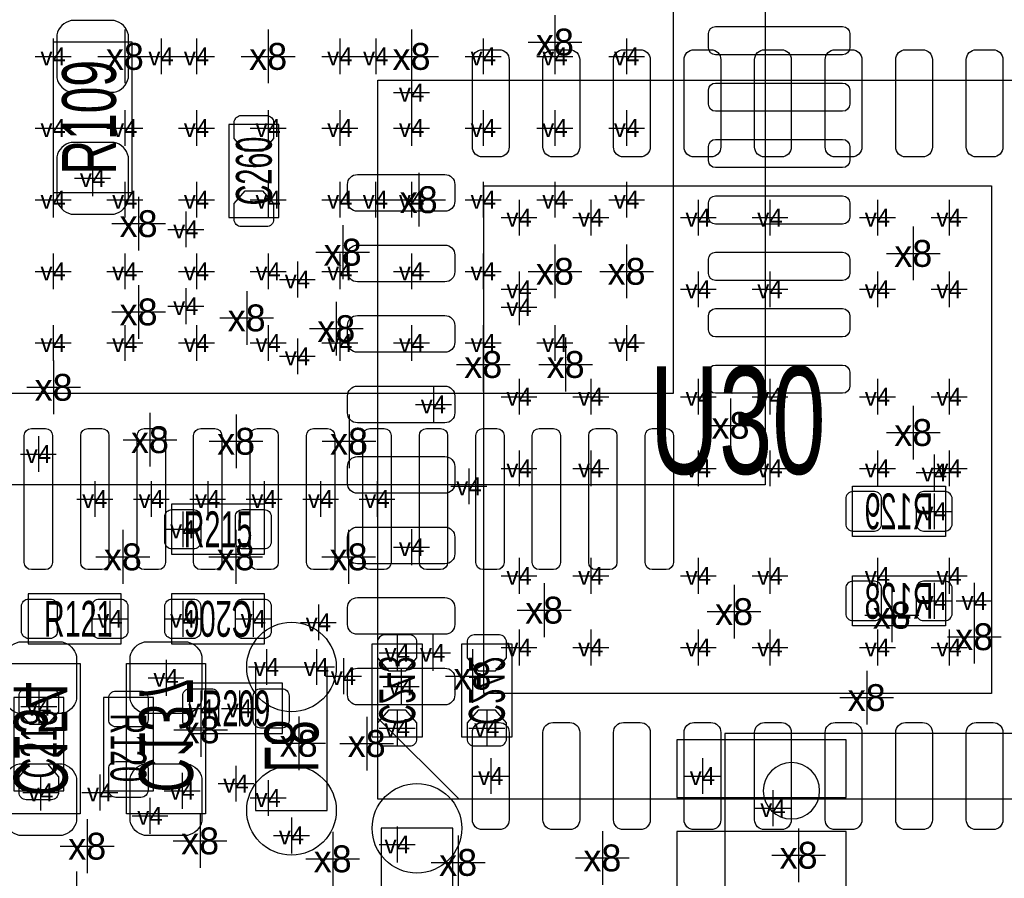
# Model space of a CAD drawing. Extents: x -84 to 336, y -47 to 250.
# Tile 28 of 40: x -3.34 to 3.64, y 28.18 to 34.27. Entities that reach past the tile are written whole.
import ezdxf
from ezdxf.enums import TextEntityAlignment as Align

# ---------------------------------------------------------------- set-up
doc = ezdxf.new("R2010")
doc.units = 0
for name, color, linetype in [('MA_NCLEGEND-1-2', 7, 'CONTINUOUS'), ('MA_NCLEGEND-14-15', 7, 'CONTINUOUS'), ('MA_NCLEGEND-15-16', 7, 'CONTINUOUS'), ('MA_NCLEGEND-2-3', 7, 'CONTINUOUS'), ('MA_NCLEGEND-3-14', 7, 'CONTINUOUS'), ('PG_ASSEMBLY_BOTTOM', 7, 'CONTINUOUS'), ('PG_ASSEMBLY_TOP', 7, 'CONTINUOUS'), ('PIN_BOTTOM', 7, 'CONTINUOUS'), ('PIN_TOP', 7, 'CONTINUOUS'), ('RD_ASSEMBLY_BOTTOM', 7, 'CONTINUOUS'), ('RD_ASSEMBLY_TOP', 7, 'CONTINUOUS')]:
    doc.layers.add(name, color=color, linetype=linetype)

# ---------------------------------------------------------------- blocks, each defined once
blk = doc.blocks.new('FIGURE_CROSS')
for points in [[(0, 0.5), (0, -0.5)], [(-0.5, 0), (0.5, 0)]]:
    blk.add_lwpolyline(points)

msp = doc.modelspace()

# ---------------------------------------------------------------- linework, layer by layer
at = {"layer": 'PG_ASSEMBLY_BOTTOM'}
for points in [[(1.944116, 38.471348), (1.944116, 30.971236), (-5.555996, 30.971236), (-5.555996, 38.471348)], [(-2.91084, 29.705554), (-2.91084, 28.638754), (-3.46964, 28.638754), (-3.46964, 29.705554)], [(-2.58064, 28.638754), (-2.58064, 29.705554), (-2.02184, 29.705554), (-2.02184, 28.638754)]]:
    msp.add_lwpolyline(points, close=True, dxfattribs=at)
for points in [[(2.56286, 30.962092), (3.22326, 30.962092), (3.22326, 30.606492), (2.56286, 30.606492), (2.56286, 30.962092)], [(3.22326, 29.971492), (2.56286, 29.971492), (2.56286, 30.327092), (3.22326, 30.327092), (3.22326, 29.971492)], [(-0.48514, 29.844492), (-0.48514, 29.184092), (-0.84074, 29.184092), (-0.84074, 29.844492), (-0.48514, 29.844492)], [(0.14986, 29.844492), (0.14986, 29.184092), (-0.20574, 29.184092), (-0.20574, 29.844492), (0.14986, 29.844492)], [(-1.66624, 29.680154), (-1.66624, 28.664154), (-1.15824, 28.664154), (-1.15824, 29.680154), (-1.66624, 29.680154)], [(1.659128, 29.209238), (1.659128, 26.009346), (6.158992, 26.009346), (6.158992, 29.209238), (1.659128, 29.209238)], [(-0.77724, 28.537154), (-0.77724, 27.521154), (-0.26924, 27.521154), (-0.26924, 28.537154), (-0.77724, 28.537154)]]:
    msp.add_lwpolyline(points, dxfattribs=at)
msp.add_lwpolyline([(2.330958, 28.803092, 1), (1.931162, 28.803092, 1), (2.330958, 28.803092)], format="xyb", dxfattribs=at)
at = {"layer": 'PG_ASSEMBLY_TOP'}
msp.add_lwpolyline([(-2.54254, 33.044892), (-2.54254, 34.111692), (-3.10134, 34.111692), (-3.10134, 33.044892)], close=True, dxfattribs=at)
for points in [[(-0.799846, 28.742386), (-0.799846, 33.842198), (4.299966, 33.842198), (4.299966, 28.742386), (-0.799846, 28.742386)], [(-1.85674, 33.527492), (-1.85674, 32.867092), (-1.50114, 32.867092), (-1.50114, 33.527492), (-1.85674, 33.527492)], [(-2.26314, 30.479492), (-1.60274, 30.479492), (-1.60274, 30.835092), (-2.26314, 30.835092), (-2.26314, 30.479492)], [(-2.61874, 30.200092), (-3.27914, 30.200092), (-3.27914, 29.844492), (-2.61874, 29.844492), (-2.61874, 30.200092)], [(-2.26314, 29.844492), (-1.60274, 29.844492), (-1.60274, 30.200092), (-2.26314, 30.200092), (-2.26314, 29.844492)], [(-2.13614, 29.209492), (-1.47574, 29.209492), (-1.47574, 29.565092), (-2.13614, 29.565092), (-2.13614, 29.209492)], [(-3.02514, 28.803092), (-3.02514, 29.463492), (-3.38074, 29.463492), (-3.38074, 28.803092), (-3.02514, 28.803092)], [(-2.39014, 28.803092), (-2.39014, 29.463492), (-2.74574, 29.463492), (-2.74574, 28.803092), (-2.39014, 28.803092)], [(-0.225044, 28.742386), (-0.799846, 29.317188)]]:
    msp.add_lwpolyline(points, dxfattribs=at)
at = {"layer": 'PIN_BOTTOM'}
for points in [[(1.294003, 37.821235), (-4.905883, 37.821235), (-4.905883, 31.621349), (1.294003, 31.621349)], [(1.319022, 29.16428), (1.319022, 28.754324), (2.518918, 28.754324), (2.518918, 29.16428)], [(1.319022, 28.514294), (1.319022, 28.104338), (2.518918, 28.104338), (2.518918, 28.514294)]]:
    msp.add_lwpolyline(points, close=True, dxfattribs=at)
for points in [[(2.544064, 34.171382), (2.544064, 34.071306, -0.41387), (2.494026, 34.021268), (1.59385, 34.021268, -0.41387), (1.543812, 34.071306), (1.543812, 34.171382, -0.41387), (1.59385, 34.22142), (2.494026, 34.22142, -0.41387)], [(2.544064, 33.771332), (2.544064, 33.671256, -0.41387), (2.494026, 33.621218), (1.59385, 33.621218, -0.41387), (1.543812, 33.671256), (1.543812, 33.771332, -0.41387), (1.59385, 33.82137), (2.494026, 33.82137, -0.41387)], [(2.544064, 33.371282), (2.544064, 33.271206, -0.41387), (2.494026, 33.221168), (1.59385, 33.221168, -0.41387), (1.543812, 33.271206), (1.543812, 33.371282, -0.41387), (1.59385, 33.42132), (2.494026, 33.42132, -0.41387)], [(2.544064, 32.971232), (2.544064, 32.871156, -0.41387), (2.494026, 32.821118), (1.59385, 32.821118, -0.41387), (1.543812, 32.871156), (1.543812, 32.971232, -0.41387), (1.59385, 33.02127), (2.494026, 33.02127, -0.41387)], [(2.544064, 32.571436), (2.544064, 32.47136, -0.41387), (2.494026, 32.421322), (1.59385, 32.421322, -0.41387), (1.543812, 32.47136), (1.543812, 32.571436, -0.41387), (1.59385, 32.621474), (2.494026, 32.621474, -0.41387)], [(2.544064, 32.171386), (2.544064, 32.07131, -0.41387), (2.494026, 32.021272), (1.59385, 32.021272, -0.41387), (1.543812, 32.07131), (1.543812, 32.171386, -0.41387), (1.59385, 32.221424), (2.494026, 32.221424, -0.41387)], [(2.544064, 31.771336), (2.544064, 31.67126, -0.41387), (2.494026, 31.621222), (1.59385, 31.621222, -0.41387), (1.543812, 31.67126), (1.543812, 31.771336, -0.41387), (1.59385, 31.821374), (2.494026, 31.821374, -0.41387)], [(-3.15595, 30.371288), (-3.256026, 30.371288, -0.41387), (-3.306064, 30.421326), (-3.306064, 31.321502, -0.41387), (-3.256026, 31.37154), (-3.15595, 31.37154, -0.41387), (-3.105912, 31.321502), (-3.105912, 30.421326, -0.41387)], [(-2.7559, 30.371288), (-2.855976, 30.371288, -0.41387), (-2.906014, 30.421326), (-2.906014, 31.321502, -0.41387), (-2.855976, 31.37154), (-2.7559, 31.37154, -0.41387), (-2.705862, 31.321502), (-2.705862, 30.421326, -0.41387)], [(-2.35585, 30.371288), (-2.455926, 30.371288, -0.41387), (-2.505964, 30.421326), (-2.505964, 31.321502, -0.41387), (-2.455926, 31.37154), (-2.35585, 31.37154, -0.41387), (-2.305812, 31.321502), (-2.305812, 30.421326, -0.41387)], [(-1.9558, 30.371288), (-2.055876, 30.371288, -0.41387), (-2.105914, 30.421326), (-2.105914, 31.321502, -0.41387), (-2.055876, 31.37154), (-1.9558, 31.37154, -0.41387), (-1.905762, 31.321502), (-1.905762, 30.421326, -0.41387)], [(-1.556004, 30.371288), (-1.65608, 30.371288, -0.41387), (-1.706118, 30.421326), (-1.706118, 31.321502, -0.41387), (-1.65608, 31.37154), (-1.556004, 31.37154, -0.41387), (-1.505966, 31.321502), (-1.505966, 30.421326, -0.41387)], [(-1.155954, 30.371288), (-1.25603, 30.371288, -0.41387), (-1.306068, 30.421326), (-1.306068, 31.321502, -0.41387), (-1.25603, 31.37154), (-1.155954, 31.37154, -0.41387), (-1.105916, 31.321502), (-1.105916, 30.421326, -0.41387)], [(-0.755904, 30.371288), (-0.85598, 30.371288, -0.41387), (-0.906018, 30.421326), (-0.906018, 31.321502, -0.41387), (-0.85598, 31.37154), (-0.755904, 31.37154, -0.41387), (-0.705866, 31.321502), (-0.705866, 30.421326, -0.41387)], [(-0.355854, 30.371288), (-0.45593, 30.371288, -0.41387), (-0.505968, 30.421326), (-0.505968, 31.321502, -0.41387), (-0.45593, 31.37154), (-0.355854, 31.37154, -0.41387), (-0.305816, 31.321502), (-0.305816, 30.421326, -0.41387)], [(0.044196, 30.371288), (-0.05588, 30.371288, -0.41387), (-0.105918, 30.421326), (-0.105918, 31.321502, -0.41387), (-0.05588, 31.37154), (0.044196, 31.37154, -0.41387), (0.094234, 31.321502), (0.094234, 30.421326, -0.41387)], [(0.443992, 30.371288), (0.343916, 30.371288, -0.41387), (0.293878, 30.421326), (0.293878, 31.321502, -0.41387), (0.343916, 31.37154), (0.443992, 31.37154, -0.41387), (0.49403, 31.321502), (0.49403, 30.421326, -0.41387)], [(0.844042, 30.371288), (0.743966, 30.371288, -0.41387), (0.693928, 30.421326), (0.693928, 31.321502, -0.41387), (0.743966, 31.37154), (0.844042, 31.37154, -0.41387), (0.89408, 31.321502), (0.89408, 30.421326, -0.41387)], [(1.244092, 30.371288), (1.144016, 30.371288, -0.41387), (1.093978, 30.421326), (1.093978, 31.321502, -0.41387), (1.144016, 31.37154), (1.244092, 31.37154, -0.41387), (1.29413, 31.321502), (1.29413, 30.421326, -0.41387)], [(2.516124, 30.695392, 0.414214), (2.566924, 30.644592), (2.719324, 30.644592, 0.414214), (2.770124, 30.695392), (2.770124, 30.873192, 0.414214), (2.719324, 30.923992), (2.566924, 30.923992, 0.414214), (2.516124, 30.873192)], [(3.015996, 30.695392, 0.414214), (3.066796, 30.644592), (3.219196, 30.644592, 0.414214), (3.269996, 30.695392), (3.269996, 30.873192, 0.414214), (3.219196, 30.923992), (3.066796, 30.923992, 0.414214), (3.015996, 30.873192)], [(2.770124, 30.238192, 0.414214), (2.719324, 30.288992), (2.566924, 30.288992, 0.414214), (2.516124, 30.238192), (2.516124, 30.060392, 0.414214), (2.566924, 30.009592), (2.719324, 30.009592, 0.414214), (2.770124, 30.060392)], [(3.269996, 30.238192, 0.414214), (3.219196, 30.288992), (3.066796, 30.288992, 0.414214), (3.015996, 30.238192), (3.015996, 30.060392, 0.414214), (3.066796, 30.009592), (3.219196, 30.009592, 0.414214), (3.269996, 30.060392)], [(-0.52324, 29.74467), (-0.52324, 29.857192, 0.414214), (-0.57404, 29.907992), (-0.75184, 29.907992, 0.414214), (-0.80264, 29.857192), (-0.80264, 29.74467), (-0.724662, 29.653992), (-0.601218, 29.653992)], [(0.11176, 29.74467), (0.11176, 29.857192, 0.414214), (0.06096, 29.907992), (-0.11684, 29.907992, 0.414214), (-0.16764, 29.857192), (-0.16764, 29.74467), (-0.089662, 29.653992), (0.033782, 29.653992)], [(-2.93624, 29.756354), (-2.93624, 29.451554, -0.294587), (-3.03784, 29.349954), (-3.34264, 29.349954, -0.294587), (-3.44424, 29.451554), (-3.44424, 29.756354, -0.294587), (-3.34264, 29.857954), (-3.03784, 29.857954, -0.294587)], [(-2.55524, 29.451554), (-2.55524, 29.756354, -0.294587), (-2.45364, 29.857954), (-2.14884, 29.857954, -0.294587), (-2.04724, 29.756354), (-2.04724, 29.451554, -0.294587), (-2.14884, 29.349954), (-2.45364, 29.349954, -0.294587)], [(-0.80264, 29.283914), (-0.80264, 29.171392, 0.414214), (-0.75184, 29.120592), (-0.57404, 29.120592, 0.414214), (-0.52324, 29.171392), (-0.52324, 29.283914), (-0.601218, 29.374592), (-0.724662, 29.374592)], [(-0.16764, 29.283914), (-0.16764, 29.171392, 0.414214), (-0.11684, 29.120592), (0.06096, 29.120592, 0.414214), (0.11176, 29.171392), (0.11176, 29.283914), (0.033782, 29.374592), (-0.089662, 29.374592)], [(-2.93624, 28.892754), (-2.93624, 28.587954, -0.294587), (-3.03784, 28.486354), (-3.34264, 28.486354, -0.294587), (-3.44424, 28.587954), (-3.44424, 28.892754, -0.294587), (-3.34264, 28.994354), (-3.03784, 28.994354, -0.294587)], [(-2.55524, 28.587954), (-2.55524, 28.892754, -0.294587), (-2.45364, 28.994354), (-2.14884, 28.994354, -0.294587), (-2.04724, 28.892754), (-2.04724, 28.587954, -0.294587), (-2.14884, 28.486354), (-2.45364, 28.486354, -0.294587)]]:
    msp.add_lwpolyline(points, format="xyb", close=True, dxfattribs=at)
for centre in [(-1.41224, 29.680154), (-1.41224, 28.664154), (-0.52324, 28.537154)]:
    msp.add_circle(centre, 0.3175, dxfattribs=at)
at = {"layer": 'PIN_TOP'}
for points in [[(-2.56794, 33.857692), (-2.56794, 34.162492, 0.294587), (-2.66954, 34.264092), (-2.97434, 34.264092, 0.294587), (-3.07594, 34.162492), (-3.07594, 33.857692, 0.294587), (-2.97434, 33.756092), (-2.66954, 33.756092, 0.294587)], [(0.130048, 33.987232), (0.130048, 33.367472, -0.415067), (0.059944, 33.297368), (-0.059944, 33.297368, -0.415067), (-0.130048, 33.367472), (-0.130048, 33.987232, -0.415067), (-0.059944, 34.057336), (0.059944, 34.057336, -0.415067)], [(0.630174, 33.987232), (0.630174, 33.367472, -0.415067), (0.56007, 33.297368), (0.440182, 33.297368, -0.415067), (0.370078, 33.367472), (0.370078, 33.987232, -0.415067), (0.440182, 34.057336), (0.56007, 34.057336, -0.415067)], [(1.130046, 33.987232), (1.130046, 33.367472, -0.415067), (1.059942, 33.297368), (0.940054, 33.297368, -0.415067), (0.86995, 33.367472), (0.86995, 33.987232, -0.415067), (0.940054, 34.057336), (1.059942, 34.057336, -0.415067)], [(1.630172, 33.987232), (1.630172, 33.367472, -0.415067), (1.560068, 33.297368), (1.44018, 33.297368, -0.415067), (1.370076, 33.367472), (1.370076, 33.987232, -0.415067), (1.44018, 34.057336), (1.560068, 34.057336, -0.415067)], [(2.130044, 33.987232), (2.130044, 33.367472, -0.415067), (2.05994, 33.297368), (1.940052, 33.297368, -0.415067), (1.869948, 33.367472), (1.869948, 33.987232, -0.415067), (1.940052, 34.057336), (2.05994, 34.057336, -0.415067)], [(2.63017, 33.987232), (2.63017, 33.367472, -0.415067), (2.560066, 33.297368), (2.440178, 33.297368, -0.415067), (2.370074, 33.367472), (2.370074, 33.987232, -0.415067), (2.440178, 34.057336), (2.560066, 34.057336, -0.415067)], [(3.130042, 33.987232), (3.130042, 33.367472, -0.415067), (3.059938, 33.297368), (2.94005, 33.297368, -0.415067), (2.869946, 33.367472), (2.869946, 33.987232, -0.415067), (2.94005, 34.057336), (3.059938, 34.057336, -0.415067)], [(3.630168, 33.987232), (3.630168, 33.367472, -0.415067), (3.560064, 33.297368), (3.440176, 33.297368, -0.415067), (3.370072, 33.367472), (3.370072, 33.987232, -0.415067), (3.440176, 34.057336), (3.560064, 34.057336, -0.415067)], [(-1.81864, 33.42767), (-1.81864, 33.540192, -0.414214), (-1.76784, 33.590992), (-1.59004, 33.590992, -0.414214), (-1.53924, 33.540192), (-1.53924, 33.42767), (-1.617218, 33.336992), (-1.740662, 33.336992)], [(-2.56794, 32.994092), (-2.56794, 33.298892, 0.294587), (-2.66954, 33.400492), (-2.97434, 33.400492, 0.294587), (-3.07594, 33.298892), (-3.07594, 32.994092, 0.294587), (-2.97434, 32.892492), (-2.66954, 32.892492, 0.294587)], [(-0.94488, 33.1724), (-0.32512, 33.1724, -0.415067), (-0.255016, 33.102296), (-0.255016, 32.982408, -0.415067), (-0.32512, 32.912304), (-0.94488, 32.912304, -0.415067), (-1.014984, 32.982408), (-1.014984, 33.102296, -0.415067)], [(-1.53924, 32.966914), (-1.53924, 32.854392, -0.414214), (-1.59004, 32.803592), (-1.76784, 32.803592, -0.414214), (-1.81864, 32.854392), (-1.81864, 32.966914), (-1.740662, 33.057592), (-1.617218, 33.057592)], [(-0.94488, 32.672274), (-0.32512, 32.672274, -0.415067), (-0.255016, 32.60217), (-0.255016, 32.482282, -0.415067), (-0.32512, 32.412178), (-0.94488, 32.412178, -0.415067), (-1.014984, 32.482282), (-1.014984, 32.60217, -0.415067)], [(-0.94488, 32.172402), (-0.32512, 32.172402, -0.415067), (-0.255016, 32.102298), (-0.255016, 31.98241, -0.415067), (-0.32512, 31.912306), (-0.94488, 31.912306, -0.415067), (-1.014984, 31.98241), (-1.014984, 32.102298, -0.415067)], [(-0.94488, 31.672276), (-0.32512, 31.672276, -0.415067), (-0.255016, 31.602172), (-0.255016, 31.482284, -0.415067), (-0.32512, 31.41218), (-0.94488, 31.41218, -0.415067), (-1.014984, 31.482284), (-1.014984, 31.602172, -0.415067)], [(-0.94488, 31.172404), (-0.32512, 31.172404, -0.415067), (-0.255016, 31.1023), (-0.255016, 30.982412, -0.415067), (-0.32512, 30.912308), (-0.94488, 30.912308, -0.415067), (-1.014984, 30.982412), (-1.014984, 31.1023, -0.415067)], [(-2.309876, 30.746192, -0.414214), (-2.259076, 30.796992), (-2.106676, 30.796992, -0.414214), (-2.055876, 30.746192), (-2.055876, 30.568392, -0.414214), (-2.106676, 30.517592), (-2.259076, 30.517592, -0.414214), (-2.309876, 30.568392)], [(-1.810004, 30.746192, -0.414214), (-1.759204, 30.796992), (-1.606804, 30.796992, -0.414214), (-1.556004, 30.746192), (-1.556004, 30.568392, -0.414214), (-1.606804, 30.517592), (-1.759204, 30.517592, -0.414214), (-1.810004, 30.568392)], [(-0.94488, 30.672278), (-0.32512, 30.672278, -0.415067), (-0.255016, 30.602174), (-0.255016, 30.482286, -0.415067), (-0.32512, 30.412182), (-0.94488, 30.412182, -0.415067), (-1.014984, 30.482286), (-1.014984, 30.602174, -0.415067)], [(-3.071876, 29.933392, -0.414214), (-3.122676, 29.882592), (-3.275076, 29.882592, -0.414214), (-3.325876, 29.933392), (-3.325876, 30.111192, -0.414214), (-3.275076, 30.161992), (-3.122676, 30.161992, -0.414214), (-3.071876, 30.111192)], [(-2.572004, 29.933392, -0.414214), (-2.622804, 29.882592), (-2.775204, 29.882592, -0.414214), (-2.826004, 29.933392), (-2.826004, 30.111192, -0.414214), (-2.775204, 30.161992), (-2.622804, 30.161992, -0.414214), (-2.572004, 30.111192)], [(-2.309876, 30.111192, -0.414214), (-2.259076, 30.161992), (-2.106676, 30.161992, -0.414214), (-2.055876, 30.111192), (-2.055876, 29.933392, -0.414214), (-2.106676, 29.882592), (-2.259076, 29.882592, -0.414214), (-2.309876, 29.933392)], [(-1.810004, 30.111192, -0.414214), (-1.759204, 30.161992), (-1.606804, 30.161992, -0.414214), (-1.556004, 30.111192), (-1.556004, 29.933392, -0.414214), (-1.606804, 29.882592), (-1.759204, 29.882592, -0.414214), (-1.810004, 29.933392)], [(-0.94488, 30.172406), (-0.32512, 30.172406, -0.415067), (-0.255016, 30.102302), (-0.255016, 29.982414, -0.415067), (-0.32512, 29.91231), (-0.94488, 29.91231, -0.415067), (-1.014984, 29.982414), (-1.014984, 30.102302, -0.415067)], [(-0.94488, 29.67228), (-0.32512, 29.67228, -0.415067), (-0.255016, 29.602176), (-0.255016, 29.482288, -0.415067), (-0.32512, 29.412184), (-0.94488, 29.412184, -0.415067), (-1.014984, 29.482288), (-1.014984, 29.602176, -0.415067)], [(-3.34264, 29.36367), (-3.34264, 29.476192, -0.414214), (-3.29184, 29.526992), (-3.11404, 29.526992, -0.414214), (-3.06324, 29.476192), (-3.06324, 29.36367), (-3.141218, 29.272992), (-3.264662, 29.272992)], [(-2.182876, 29.476192, -0.414214), (-2.132076, 29.526992), (-1.979676, 29.526992, -0.414214), (-1.928876, 29.476192), (-1.928876, 29.298392, -0.414214), (-1.979676, 29.247592), (-2.132076, 29.247592, -0.414214), (-2.182876, 29.298392)], [(-1.683004, 29.476192, -0.414214), (-1.632204, 29.526992), (-1.479804, 29.526992, -0.414214), (-1.429004, 29.476192), (-1.429004, 29.298392, -0.414214), (-1.479804, 29.247592), (-1.632204, 29.247592, -0.414214), (-1.683004, 29.298392)], [(-2.65684, 29.256228, -0.414214), (-2.70764, 29.307028), (-2.70764, 29.459428, -0.414214), (-2.65684, 29.510228), (-2.47904, 29.510228, -0.414214), (-2.42824, 29.459428), (-2.42824, 29.307028, -0.414214), (-2.47904, 29.256228)], [(-0.130048, 28.597352), (-0.130048, 29.217112, -0.415067), (-0.059944, 29.287216), (0.059944, 29.287216, -0.415067), (0.130048, 29.217112), (0.130048, 28.597352, -0.415067), (0.059944, 28.527248), (-0.059944, 28.527248, -0.415067)], [(0.370078, 28.597352), (0.370078, 29.217112, -0.415067), (0.440182, 29.287216), (0.56007, 29.287216, -0.415067), (0.630174, 29.217112), (0.630174, 28.597352, -0.415067), (0.56007, 28.527248), (0.440182, 28.527248, -0.415067)], [(0.86995, 28.597352), (0.86995, 29.217112, -0.415067), (0.940054, 29.287216), (1.059942, 29.287216, -0.415067), (1.130046, 29.217112), (1.130046, 28.597352, -0.415067), (1.059942, 28.527248), (0.940054, 28.527248, -0.415067)], [(1.370076, 28.597352), (1.370076, 29.217112, -0.415067), (1.44018, 29.287216), (1.560068, 29.287216, -0.415067), (1.630172, 29.217112), (1.630172, 28.597352, -0.415067), (1.560068, 28.527248), (1.44018, 28.527248, -0.415067)], [(1.869948, 28.597352), (1.869948, 29.217112, -0.415067), (1.940052, 29.287216), (2.05994, 29.287216, -0.415067), (2.130044, 29.217112), (2.130044, 28.597352, -0.415067), (2.05994, 28.527248), (1.940052, 28.527248, -0.415067)], [(2.370074, 28.597352), (2.370074, 29.217112, -0.415067), (2.440178, 29.287216), (2.560066, 29.287216, -0.415067), (2.63017, 29.217112), (2.63017, 28.597352, -0.415067), (2.560066, 28.527248), (2.440178, 28.527248, -0.415067)], [(2.869946, 28.597352), (2.869946, 29.217112, -0.415067), (2.94005, 29.287216), (3.059938, 29.287216, -0.415067), (3.130042, 29.217112), (3.130042, 28.597352, -0.415067), (3.059938, 28.527248), (2.94005, 28.527248, -0.415067)], [(3.370072, 28.597352), (3.370072, 29.217112, -0.415067), (3.440176, 29.287216), (3.560064, 29.287216, -0.415067), (3.630168, 29.217112), (3.630168, 28.597352, -0.415067), (3.560064, 28.527248), (3.440176, 28.527248, -0.415067)], [(-3.06324, 28.902914), (-3.06324, 28.790392, -0.414214), (-3.11404, 28.739592), (-3.29184, 28.739592, -0.414214), (-3.34264, 28.790392), (-3.34264, 28.902914), (-3.264662, 28.993592), (-3.141218, 28.993592)], [(-2.65684, 28.756356, -0.414214), (-2.70764, 28.807156), (-2.70764, 28.959556, -0.414214), (-2.65684, 29.010356), (-2.47904, 29.010356, -0.414214), (-2.42824, 28.959556), (-2.42824, 28.807156, -0.414214), (-2.47904, 28.756356)]]:
    msp.add_lwpolyline(points, format="xyb", close=True, dxfattribs=at)
msp.add_lwpolyline([(3.550031, 29.492321), (-0.049911, 29.492321), (-0.049911, 33.092263), (3.550031, 33.092263)], close=True, dxfattribs=at)

# ---------------------------------------------------------------- block references
at = {"layer": 'MA_NCLEGEND-1-2', "xscale": 0.254, "yscale": 0.254}
for p in [(-2.82194, 33.146492), (0.20066, 32.867092), (0.70866, 32.867092), (1.47066, 32.867092), (1.97866, 32.867092), (2.74066, 32.867092), (3.24866, 32.867092), (-2.161032, 32.783526), (-1.37033, 32.42818), (0.20066, 32.359092), (1.47066, 32.359092), (1.97866, 32.359092), (2.74066, 32.359092), (3.24866, 32.359092), (-2.161032, 32.239204), (-1.37033, 31.883858), (0.20066, 31.597092), (0.70866, 31.597092), (1.47066, 31.597092), (1.97866, 31.597092), (2.74066, 31.597092), (3.24866, 31.597092), (-0.4064, 31.542228), (0.20066, 31.089092), (0.70866, 31.089092), (1.47066, 31.089092), (1.97866, 31.089092), (2.74066, 31.089092), (3.24866, 31.089092), (-2.182876, 30.657292), (-0.56134, 30.530292), (0.20066, 30.327092), (0.70866, 30.327092), (1.47066, 30.327092), (1.97866, 30.327092), (2.74066, 30.327092), (3.24866, 30.327092), (-2.699004, 30.022292), (-2.182876, 30.022292), (-1.683004, 30.022292), (-1.22174, 29.996892), (0.20066, 29.819092), (0.70866, 29.819092), (1.47066, 29.819092), (1.97866, 29.819092), (2.74066, 29.819092), (3.24866, 29.819092), (-0.635, 29.542232), (-3.20294, 29.399992), (-2.055876, 29.387292), (0, 28.907232), (1.500124, 28.907232), (1.999996, 28.680156)]:
    msp.add_blockref('FIGURE_CROSS', p, dxfattribs=at)
at = {"layer": 'MA_NCLEGEND-14-15', "xscale": 0.254, "yscale": 0.254}
for p in [(-3.10134, 34.010092), (-2.3368, 34.010092), (-0.81534, 34.010092), (0.96266, 34.010092), (-0.56134, 33.753552), (-2.59334, 33.502092), (-1.57734, 33.502092), (-0.81788, 32.994092), (-0.05334, 32.994092), (0.96266, 32.994092), (-1.57734, 32.486092), (-0.56134, 32.486092), (0.20066, 32.232092), (-2.08534, 31.978092), (0.96266, 31.978092), (-3.205988, 31.190692), (3.142996, 31.059628), (-2.805938, 30.871414), (-2.406142, 30.871414), (-2.006092, 30.871414), (-1.606296, 30.871414), (-1.205992, 30.871414), (-0.806196, 30.871414), (3.42646, 30.149292), (-0.41148, 29.780992), (-1.589024, 29.68117), (-1.235456, 29.68117), (-2.77114, 28.791154), (-2.18694, 28.803092), (-1.57734, 28.752292), (-2.41554, 28.625292), (-1.41224, 28.486354), (-0.66294, 28.422092), (-2.93624, 28.104592)]:
    msp.add_blockref('FIGURE_CROSS', p, dxfattribs=at)
at = {"layer": 'MA_NCLEGEND-15-16', "xscale": 0.254, "yscale": 0.254}
for p in [(-3.10134, 34.010092), (-2.08534, 34.010092), (-1.06934, 34.010092), (-0.05334, 34.010092), (0.45466, 34.010092), (0.96266, 34.010092), (-3.10134, 33.502092), (-2.59334, 33.502092), (-2.08534, 33.502092), (-1.57734, 33.502092), (-1.06934, 33.502092), (-0.56134, 33.502092), (-0.05334, 33.502092), (0.45466, 33.502092), (0.96266, 33.502092), (-3.10134, 32.994092), (-2.59334, 32.994092), (-2.08534, 32.994092), (-1.57734, 32.994092), (-1.06934, 32.994092), (-0.56134, 32.994092), (-0.05334, 32.994092), (0.45466, 32.994092), (0.96266, 32.994092), (-3.10134, 32.486092), (-2.59334, 32.486092), (-2.08534, 32.486092), (-1.57734, 32.486092), (-1.06934, 32.486092), (-0.56134, 32.486092), (-0.05334, 32.486092), (-3.10134, 31.978092), (-2.59334, 31.978092), (-2.08534, 31.978092), (-1.57734, 31.978092), (-1.06934, 31.978092), (-0.56134, 31.978092), (-0.05334, 31.978092), (0.45466, 31.978092), (0.96266, 31.978092), (-3.205988, 31.190692), (-2.805938, 30.871414), (-2.406142, 30.871414), (-2.006092, 30.871414), (-1.606296, 30.871414), (-1.205992, 30.871414), (-0.806196, 30.871414), (3.142996, 30.784292), (3.142996, 30.149292), (-0.66294, 29.780992), (-1.589024, 29.68117), (-1.235456, 29.68117), (-2.30124, 29.603954), (-0.66294, 29.247592), (-0.02794, 29.247592), (-3.19024, 28.791154), (-2.18694, 28.803092), (-1.57734, 28.752292), (-2.41554, 28.625292), (-1.41224, 28.486354), (-0.66294, 28.422092)]:
    msp.add_blockref('FIGURE_CROSS', p, dxfattribs=at)
at = {"layer": 'MA_NCLEGEND-2-3', "xscale": 0.254, "yscale": 0.254}
for p in [(0.20066, 32.867092), (0.70866, 32.867092), (1.47066, 32.867092), (2.74066, 32.867092), (3.24866, 32.867092), (-2.161032, 32.783526), (-1.37033, 32.42818), (0.20066, 32.359092), (1.47066, 32.359092), (2.74066, 32.359092), (3.24866, 32.359092), (-2.161032, 32.239204), (-1.37033, 31.883858), (1.47066, 31.597092), (1.97866, 31.597092), (2.74066, 31.597092), (3.24866, 31.597092), (1.47066, 31.089092), (1.97866, 31.089092), (2.74066, 31.089092), (3.24866, 31.089092), (-0.15494, 30.962092), (0.20066, 30.327092), (0.70866, 30.327092), (1.47066, 30.327092), (1.97866, 30.327092), (2.74066, 30.327092), (3.24866, 30.327092), (0.70866, 29.819092), (1.47066, 29.819092), (1.97866, 29.819092), (-1.04394, 29.615892), (-0.635, 29.542232), (-1.78054, 29.387292), (-1.80594, 28.853892), (1.999996, 28.680156)]:
    msp.add_blockref('FIGURE_CROSS', p, dxfattribs=at)
at = {"layer": 'MA_NCLEGEND-3-14', "xscale": 0.381, "yscale": 0.381}
for p in [(0.45466, 34.111692), (-2.59334, 34.010092), (-1.57734, 34.010092), (-0.56134, 34.010092), (-0.51054, 32.994092), (-2.495804, 32.824166), (-1.049528, 32.621982), (2.99466, 32.613092), (0.45466, 32.486092), (0.96266, 32.486092), (-2.495804, 32.19831), (-1.72974, 32.155892), (-1.09474, 32.079692), (-0.05334, 31.825692), (0.53086, 31.825692), (-3.098038, 31.66364), (1.69926, 31.393892), (-2.41554, 31.292292), (2.99466, 31.343092), (-1.80467, 31.281116), (-1.00457, 31.281116), (-2.607564, 30.461712), (-1.807718, 30.461712), (-1.007618, 30.461712), (0.378714, 30.08376), (1.72466, 30.073092), (2.84226, 30.047692), (3.42646, 29.895292), (-0.12954, 29.615892), (2.66446, 29.463492), (-2.055876, 29.234892), (-1.361186, 29.139388), (-0.879094, 29.137864), (-2.05994, 28.447492), (-2.86004, 28.410154), (-1.12014, 28.320492), (-0.23114, 28.295092), (0.79121, 28.326842), (2.18186, 28.345892)]:
    msp.add_blockref('FIGURE_CROSS', p, dxfattribs=at)

# ---------------------------------------------------------------- texts
at = {"layer": 'MA_NCLEGEND-1-2'}
for p in [(-2.82194, 33.146492), (0.20066, 32.867092), (0.70866, 32.867092), (1.47066, 32.867092), (1.97866, 32.867092), (2.74066, 32.867092), (3.24866, 32.867092), (-2.161032, 32.783526), (-1.37033, 32.42818), (0.20066, 32.359092), (1.47066, 32.359092), (1.97866, 32.359092), (2.74066, 32.359092), (3.24866, 32.359092), (-2.161032, 32.239204), (-1.37033, 31.883858), (0.20066, 31.597092), (0.70866, 31.597092), (1.47066, 31.597092), (1.97866, 31.597092), (2.74066, 31.597092), (3.24866, 31.597092), (-0.4064, 31.542228), (0.20066, 31.089092), (0.70866, 31.089092), (1.47066, 31.089092), (1.97866, 31.089092), (2.74066, 31.089092), (3.24866, 31.089092), (-2.182876, 30.657292), (-0.56134, 30.530292), (0.20066, 30.327092), (0.70866, 30.327092), (1.47066, 30.327092), (1.97866, 30.327092), (2.74066, 30.327092), (3.24866, 30.327092), (-2.699004, 30.022292), (-2.182876, 30.022292), (-1.683004, 30.022292), (-1.22174, 29.996892), (0.20066, 29.819092), (0.70866, 29.819092), (1.47066, 29.819092), (1.97866, 29.819092), (2.74066, 29.819092), (3.24866, 29.819092), (-0.635, 29.542232), (-3.20294, 29.399992), (-2.055876, 29.387292), (0, 28.907232), (1.500124, 28.907232), (1.999996, 28.680156)]:
    msp.add_text('v4', height=0.127, dxfattribs=at).set_placement(p, align=Align.MIDDLE_CENTER)
at = {"layer": 'MA_NCLEGEND-14-15'}
for p in [(-3.10134, 34.010092), (-2.3368, 34.010092), (-0.81534, 34.010092), (0.96266, 34.010092), (-0.56134, 33.753552), (-2.59334, 33.502092), (-1.57734, 33.502092), (-0.81788, 32.994092), (-0.05334, 32.994092), (0.96266, 32.994092), (-1.57734, 32.486092), (-0.56134, 32.486092), (0.20066, 32.232092), (-2.08534, 31.978092), (0.96266, 31.978092), (-3.205988, 31.190692), (3.142996, 31.059628), (-2.805938, 30.871414), (-2.406142, 30.871414), (-2.006092, 30.871414), (-1.606296, 30.871414), (-1.205992, 30.871414), (-0.806196, 30.871414), (3.42646, 30.149292), (-0.41148, 29.780992), (-1.589024, 29.68117), (-1.235456, 29.68117), (-2.77114, 28.791154), (-2.18694, 28.803092), (-1.57734, 28.752292), (-2.41554, 28.625292), (-1.41224, 28.486354), (-0.66294, 28.422092)]:
    msp.add_text('v4', height=0.127, dxfattribs=at).set_placement(p, align=Align.MIDDLE_CENTER)
at = {"layer": 'MA_NCLEGEND-15-16'}
for p in [(-3.10134, 34.010092), (-2.08534, 34.010092), (-1.06934, 34.010092), (-0.05334, 34.010092), (0.45466, 34.010092), (0.96266, 34.010092), (-3.10134, 33.502092), (-2.59334, 33.502092), (-2.08534, 33.502092), (-1.57734, 33.502092), (-1.06934, 33.502092), (-0.56134, 33.502092), (-0.05334, 33.502092), (0.45466, 33.502092), (0.96266, 33.502092), (-3.10134, 32.994092), (-2.59334, 32.994092), (-2.08534, 32.994092), (-1.57734, 32.994092), (-1.06934, 32.994092), (-0.56134, 32.994092), (-0.05334, 32.994092), (0.45466, 32.994092), (0.96266, 32.994092), (-3.10134, 32.486092), (-2.59334, 32.486092), (-2.08534, 32.486092), (-1.57734, 32.486092), (-1.06934, 32.486092), (-0.56134, 32.486092), (-0.05334, 32.486092), (-3.10134, 31.978092), (-2.59334, 31.978092), (-2.08534, 31.978092), (-1.57734, 31.978092), (-1.06934, 31.978092), (-0.56134, 31.978092), (-0.05334, 31.978092), (0.45466, 31.978092), (0.96266, 31.978092), (-3.205988, 31.190692), (-2.805938, 30.871414), (-2.406142, 30.871414), (-2.006092, 30.871414), (-1.606296, 30.871414), (-1.205992, 30.871414), (-0.806196, 30.871414), (3.142996, 30.784292), (3.142996, 30.149292), (-0.66294, 29.780992), (-1.589024, 29.68117), (-1.235456, 29.68117), (-2.30124, 29.603954), (-0.66294, 29.247592), (-0.02794, 29.247592), (-3.19024, 28.791154), (-2.18694, 28.803092), (-1.57734, 28.752292), (-2.41554, 28.625292), (-1.41224, 28.486354), (-0.66294, 28.422092)]:
    msp.add_text('v4', height=0.127, dxfattribs=at).set_placement(p, align=Align.MIDDLE_CENTER)
at = {"layer": 'MA_NCLEGEND-2-3'}
for p in [(0.20066, 32.867092), (0.70866, 32.867092), (1.47066, 32.867092), (2.74066, 32.867092), (3.24866, 32.867092), (-2.161032, 32.783526), (-1.37033, 32.42818), (0.20066, 32.359092), (1.47066, 32.359092), (2.74066, 32.359092), (3.24866, 32.359092), (-2.161032, 32.239204), (-1.37033, 31.883858), (1.47066, 31.597092), (1.97866, 31.597092), (2.74066, 31.597092), (3.24866, 31.597092), (1.47066, 31.089092), (1.97866, 31.089092), (2.74066, 31.089092), (3.24866, 31.089092), (-0.15494, 30.962092), (0.20066, 30.327092), (0.70866, 30.327092), (1.47066, 30.327092), (1.97866, 30.327092), (2.74066, 30.327092), (3.24866, 30.327092), (0.70866, 29.819092), (1.47066, 29.819092), (1.97866, 29.819092), (-1.04394, 29.615892), (-0.635, 29.542232), (-1.78054, 29.387292), (-1.80594, 28.853892), (1.999996, 28.680156)]:
    msp.add_text('v4', height=0.127, dxfattribs=at).set_placement(p, align=Align.MIDDLE_CENTER)
at = {"layer": 'MA_NCLEGEND-3-14'}
for p in [(0.45466, 34.111692), (-2.59334, 34.010092), (-1.57734, 34.010092), (-0.56134, 34.010092), (-0.51054, 32.994092), (-2.495804, 32.824166), (-1.049528, 32.621982), (2.99466, 32.613092), (0.45466, 32.486092), (0.96266, 32.486092), (-2.495804, 32.19831), (-1.72974, 32.155892), (-1.09474, 32.079692), (-0.05334, 31.825692), (0.53086, 31.825692), (-3.098038, 31.66364), (1.69926, 31.393892), (2.99466, 31.343092), (-2.41554, 31.292292), (-1.80467, 31.281116), (-1.00457, 31.281116), (-2.607564, 30.461712), (-1.807718, 30.461712), (-1.007618, 30.461712), (0.378714, 30.08376), (1.72466, 30.073092), (2.84226, 30.047692), (3.42646, 29.895292), (-0.12954, 29.615892), (2.66446, 29.463492), (-2.055876, 29.234892), (-1.361186, 29.139388), (-0.879094, 29.137864), (-2.05994, 28.447492), (-2.86004, 28.410154), (-1.12014, 28.320492), (0.79121, 28.326842), (2.18186, 28.345892), (-0.23114, 28.295092)]:
    msp.add_text('x8', height=0.1905, dxfattribs=at).set_placement(p, align=Align.MIDDLE_CENTER)
at = {"layer": 'RD_ASSEMBLY_BOTTOM', "text_generation_flag": 2, "width": 0.6}
for s, p in [('R129', (2.89306, 30.657292)), ('R128', (2.89306, 30.022292))]:
    msp.add_text(s, height=0.254, dxfattribs=at).set_placement(p, align=Align.CENTER)
at = {"layer": 'RD_ASSEMBLY_BOTTOM', "text_generation_flag": 2}
for s, height, width, p in [('C243', 0.254, 0.6, (-0.78994, 29.514292)), ('C242', 0.254, 0.6, (-0.15494, 29.514292)), ('C154', 0.381, 0.666667, (-3.38074, 29.172154)), ('C137', 0.381, 0.666667, (-2.49174, 29.197554))]:
    msp.add_text(s, height=height, rotation=270, dxfattribs=dict(at, width=width)).set_placement(p, align=Align.CENTER)
at = {"layer": 'RD_ASSEMBLY_BOTTOM', "text_generation_flag": 2, "width": 0.666667}
msp.add_text('L8', height=0.381, rotation=270, dxfattribs=at).set_placement((-1.60274, 28.930854))
at = {"layer": 'RD_ASSEMBLY_TOP'}
for s, height, rotation, width, p in [('R109', 0.381, 90, 0.666667, (-2.65684, 33.578292)), ('C260', 0.254, 90, 0.6, (-1.55194, 33.197292)), ('C206', 0.254, 180, 0.6, (-1.93294, 30.149292)), ('C218', 0.254, 90, 0.6, (-3.07594, 29.133292)), ('R120', 0.254, 270, 0.6, (-2.69494, 29.107892))]:
    msp.add_text(s, height=height, rotation=rotation, dxfattribs=dict(at, width=width)).set_placement(p, align=Align.CENTER)
for s, height, width, p in [('U30', 0.762, 0.666667, (1.75006, 31.049722)), ('R215', 0.254, 0.6, (-1.93294, 30.530292)), ('R121', 0.254, 0.6, (-2.92354, 29.895292)), ('R209', 0.254, 0.6, (-1.80594, 29.260292))]:
    msp.add_text(s, height=height, dxfattribs=dict(at, width=width)).set_placement(p, align=Align.CENTER)

doc.saveas('drawing.dxf')
